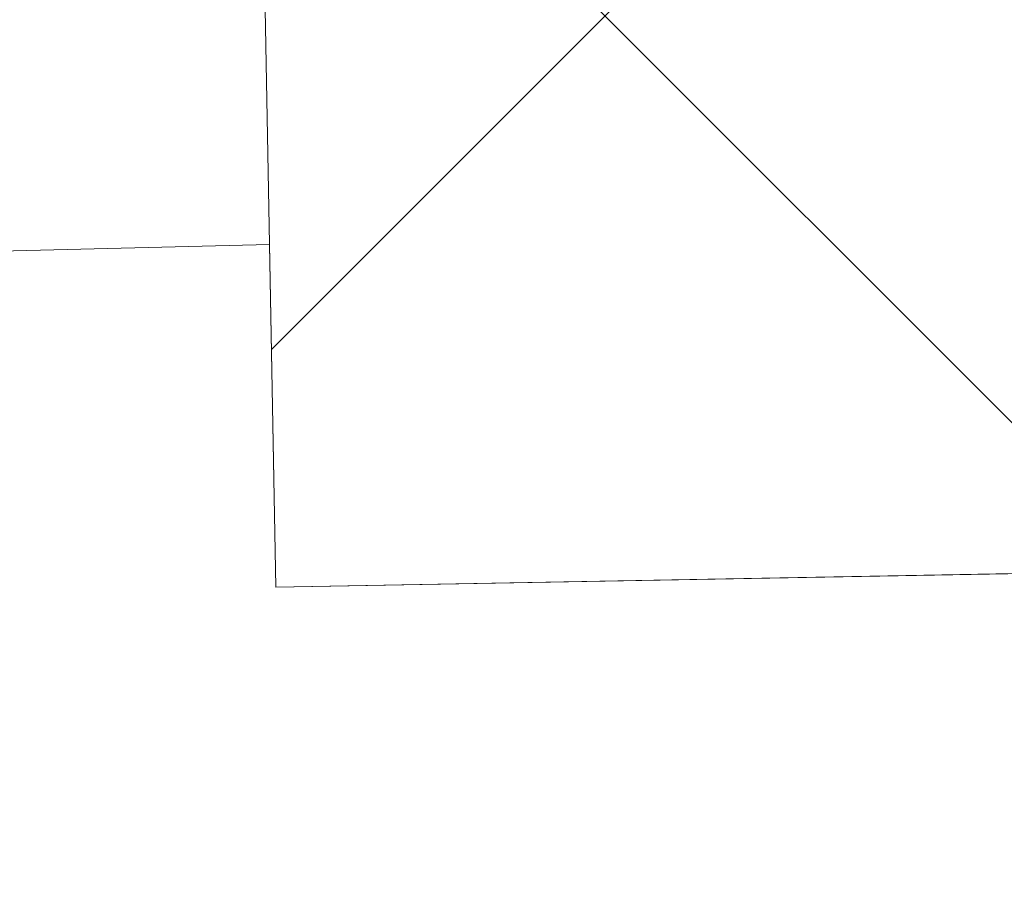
# Model space of a CAD drawing. Header units: metres. Extents: x 167411 to 168816, y 461777 to 462985.
# Tile 61 of 256: x 167456.12 to 167457.65, y 462778.84 to 462780.17. Entities that reach past the tile are written whole.
import ezdxf

# ---------------------------------------------------------------- set-up
doc = ezdxf.new("R2010")
doc.units = ezdxf.units.M
doc.header["$LTSCALE"] = 0.5
for name, color, linetype, lineweight, true_color in [('Zuid-N-WE-GW-AANVULLEN-vrijgekomen grond (uitvullen)', 7, 'Continuous', 18, 0x0100ff), ('Zuid-N-WE-GW-AANVULLEN-zand uitvullen', 7, 'Continuous', 18, 0x3fff01), ('Zuid-N-WE-GW-AANVULLEN-zand-ondergrondse container', 7, 'Continuous', 18, 0xff7f01), ('Zuid-N-WE-GW-ONTGRAVEN-grond-ondergrondse container', 7, 'Continuous', 18, 0x01ff3f)]:
    doc.layers.add(name, color=color, linetype=linetype, lineweight=lineweight, true_color=true_color)

msp = doc.modelspace()

# ---------------------------------------------------------------- hatches: boundary and pattern name
at = {"layer": 'Zuid-N-WE-GW-AANVULLEN-vrijgekomen grond (uitvullen)'}
h = msp.add_hatch(dxfattribs=at)
h.set_pattern_fill('ANSI31', color=256, scale=20, angle=90)
h.set_pattern_definition([(135, (0, 0), (-1.767766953, -1.767766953), [])])
edge = h.paths.add_edge_path()
edge.add_line((167424.1867, 462784.7563), (167425.2314, 462779.6962))
edge.add_line((167425.2314, 462779.6962), (167426.1436, 462780.3565))
edge.add_arc((167439.7006, 462761.6284), 23.12, 92.73027, 125.90038, ccw=False)
edge.add_line((167438.5993, 462784.7221), (167456.1737, 462785.3507))
edge.add_line((167456.1737, 462785.3507), (167456.1713, 462785.4507))
edge.add_line((167456.1713, 462785.4507), (167457.171, 462785.4739))
edge.add_line((167457.171, 462785.4739), (167457.171, 462785.4789))
edge.add_arc((167457.1648, 462785.7538), 0.275, 271.2892, 403.7076)
edge.add_line((167457.3636, 462785.9438), (167454.5661, 462788.6096))
edge.add_arc((167449.203, 462782.9803), 7.775, 46.38719, 91.91231)
edge.add_line((167448.9436, 462790.751), (167449.1566, 462789.9877))
edge.add_arc((167449.3343, 462789.1431), 0.8631, -98.1343, 101.8816, ccw=False)
edge.add_line((167449.2122, 462788.2887), (167436.5163, 462787.7538))
edge.add_arc((167438.8453, 462763.4306), 24.4344, 95.46962, 121.16027)
edge.add_arc((167425.3194, 462785.153), 1.2002, 199.2996, 317.3462, ccw=False)
at = {"layer": 'Zuid-N-WE-GW-AANVULLEN-zand-ondergrondse container'}
h = msp.add_hatch(dxfattribs=at)
h.set_pattern_fill('ANSI31', color=256, scale=20)
h.set_pattern_definition([(45, (0, 0), (-1.767766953, 1.767766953), [])])
h.paths.add_polyline_path([(167459.3654, 462781.9491), (167461.0751, 462781.9807), (167461.1068, 462780.271), (167459.3971, 462780.2393)], flags=16)
h.paths.add_polyline_path([(167457.3658, 462781.912), (167459.0755, 462781.9437), (167459.1072, 462780.234), (167457.3974, 462780.2023)], flags=16)
h.paths.add_polyline_path([(167456.5192, 462779.2909), (167462.0182, 462779.3928), (167461.9534, 462782.8922), (167456.4543, 462782.7903)])
at = {"layer": 'Zuid-N-WE-GW-ONTGRAVEN-grond-ondergrondse container'}
h = msp.add_hatch(dxfattribs=at)
h.set_pattern_fill('ANSI37', color=256, scale=20)
h.set_pattern_definition([(45, (0, 0), (-1.767766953, 1.767766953), []), (135, (0, 0), (-1.767766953, -1.767766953), [])])
h.paths.add_polyline_path([(167456.5192, 462779.2909), (167462.0182, 462779.3928), (167461.9534, 462782.8922), (167456.4543, 462782.7903)])

# ---------------------------------------------------------------- linework, layer by layer
at = {"layer": 'Zuid-N-WE-GW-AANVULLEN-zand uitvullen'}
msp.add_lwpolyline([(167482.5648, 462783.4685, -0.024125), (167461.9693, 462782.0331), (167462.0182, 462779.3928), (167456.5192, 462779.2909), (167456.5093, 462779.822, 0.009123), (167429.7654, 462778.7074, 0.027014), (167427.9684, 462777.5491), (167423.2153, 462774.1084, 0.154526), (167420.4123, 462770.3247), (167422.9171, 462770.7489, -0.099938), (167424.4466, 462772.4073), (167430.2867, 462776.6348, -0.01058), (167461.2166, 462777.8168, 0.007234), (167467.3871, 462778.0113, 0.016393), (167481.3296, 462779.1116, -0.012762)], format="xyb", dxfattribs=at)
at = {"layer": 'Zuid-N-WE-GW-AANVULLEN-zand-ondergrondse container', "flags": 128}
msp.add_lwpolyline([(167456.5192, 462779.2909), (167462.0182, 462779.3928), (167461.9534, 462782.8922), (167456.4543, 462782.7903)], close=True, dxfattribs=at)
at = {"layer": 'Zuid-N-WE-GW-ONTGRAVEN-grond-ondergrondse container', "flags": 128}
msp.add_lwpolyline([(167456.5192, 462779.2909), (167462.0182, 462779.3928), (167461.9534, 462782.8922), (167456.4543, 462782.7903)], close=True, dxfattribs=at)

doc.saveas('drawing.dxf')
